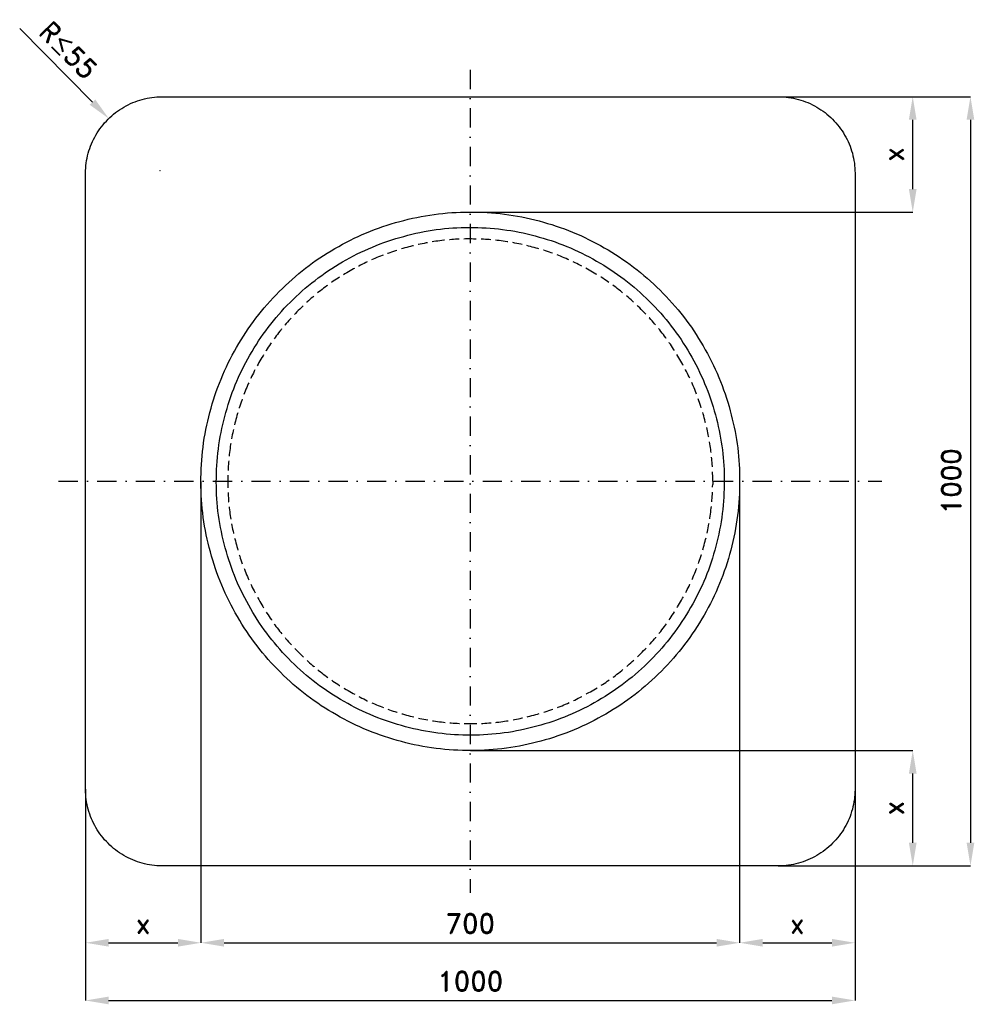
# Model space of a CAD drawing. Header units: millimetres. Extents: x -86 to 1155, y -180 to 1100.
import ezdxf

# ---------------------------------------------------------------- set-up
doc = ezdxf.new("R2010")
doc.units = ezdxf.units.MM
doc.header["$LTSCALE"] = 5
doc.linetypes.add('ČERCHOVANÁX2', pattern=[2, 1, -0.5, 0, -0.5])
doc.linetypes.add('ČÁRKOVANÁX2', pattern=[1.5, 1, -0.5])
doc.layers.add('Kóty', color=2, linetype='Continuous')
doc.layers.add('Značka', color=7, linetype='Continuous')
doc.styles.get("Standard").update_dxf_attribs({"font": 'romand.shx', "height": 25})
doc.dimstyles.get("Standard").update_dxf_attribs({"dimtxt": 25, "dimasz": 30, "dimexe": 0.18, "dimexo": 0.0625, "dimgap": 12.5, "dimtad": 1, "dimdec": 0, "dimzin": 0, "dimdsep": 46, "dimtxsty": 'Standard', "dimcen": 0.09, "dimadec": 0, "dimazin": 0, "dimtfac": 1, "dimtdec": 0, "dimtofl": 0, "dimtmove": 0, "dimatfit": 3, "dimfxl": 1, "dimtolj": 1, "dimtzin": 0, "dimarcsym": 0})

# ---------------------------------------------------------------- blocks, each defined once
blk = doc.blocks.new('*D0')
at = {"layer": 'Defpoints', "color": 0, "transparency": 16777216}
for p in [(150, 500), (0, 100), (150, -100)]:
    blk.add_point(p, dxfattribs=at)
at = {"layer": 'Kóty', "color": 0, "lineweight": -2, "transparency": 16777216}
for p, q in [((150, 499.9), (150, -100.2)), ((0, 99.9), (0, -100.2)), ((30, -100), (120, -100))]:
    blk.add_line(p, q, dxfattribs=at)
at = {"layer": 'Kóty', "color": 0, "transparency": 16777216}
for points in [[(30, -95), (30, -105), (0, -100)], [(120, -95), (120, -105), (150, -100)]]:
    blk.add_solid(points, dxfattribs=at)
at = {"layer": 'Kóty', "color": 0, "transparency": 16777216, "insert": (75, -75), "char_height": 25, "attachment_point": 5}
blk.add_mtext('\\A1;x', dxfattribs=at)
blk = doc.blocks.new('*D1')
at = {"layer": 'Defpoints', "color": 0, "transparency": 16777216}
for p in [(850, 500), (1000, 100), (1000, -100)]:
    blk.add_point(p, dxfattribs=at)
at = {"layer": 'Kóty', "color": 0, "lineweight": -2, "transparency": 16777216}
for p, q in [((850, 499.9), (850, -100.2)), ((1000, 99.9), (1000, -100.2)), ((880, -100), (970, -100))]:
    blk.add_line(p, q, dxfattribs=at)
at = {"layer": 'Kóty', "color": 0, "transparency": 16777216}
for points in [[(880, -95), (880, -105), (850, -100)], [(970, -95), (970, -105), (1000, -100)]]:
    blk.add_solid(points, dxfattribs=at)
at = {"layer": 'Kóty', "color": 0, "transparency": 16777216, "insert": (925, -75), "char_height": 25, "attachment_point": 5}
blk.add_mtext('\\A1;x', dxfattribs=at)
blk = doc.blocks.new('*D2')
at = {"layer": 'Defpoints', "color": 0, "transparency": 16777216}
for p in [(500, 150), (1075, 150), (900, 0)]:
    blk.add_point(p, dxfattribs=at)
at = {"layer": 'Kóty', "color": 0, "lineweight": -2, "transparency": 16777216}
for p, q in [((500.1, 150), (1075.2, 150)), ((1075, 30), (1075, 120)), ((900.1, 0), (1075.2, 0))]:
    blk.add_line(p, q, dxfattribs=at)
at = {"layer": 'Kóty', "color": 0, "transparency": 16777216}
for points in [[(1070, 120), (1080, 120), (1075, 150)], [(1070, 30), (1080, 30), (1075, 0)]]:
    blk.add_solid(points, dxfattribs=at)
at = {"layer": 'Kóty', "color": 0, "transparency": 16777216, "insert": (1050, 75), "char_height": 25, "attachment_point": 5, "rotation": 90}
blk.add_mtext('\\A1;x', dxfattribs=at)
blk = doc.blocks.new('*D3')
at = {"layer": 'Defpoints', "color": 0, "transparency": 16777216}
for p in [(900, 1000), (1075, 1000), (500, 850)]:
    blk.add_point(p, dxfattribs=at)
at = {"layer": 'Kóty', "color": 0, "lineweight": -2, "transparency": 16777216}
for p, q in [((900.1, 1000), (1075.2, 1000)), ((1075, 880), (1075, 970)), ((500.1, 850), (1075.2, 850))]:
    blk.add_line(p, q, dxfattribs=at)
at = {"layer": 'Kóty', "color": 0, "transparency": 16777216}
for points in [[(1070, 970), (1080, 970), (1075, 1000)], [(1070, 880), (1080, 880), (1075, 850)]]:
    blk.add_solid(points, dxfattribs=at)
at = {"layer": 'Kóty', "color": 0, "transparency": 16777216, "insert": (1050, 925), "char_height": 25, "attachment_point": 5, "rotation": 90}
blk.add_mtext('\\A1;x', dxfattribs=at)
blk = doc.blocks.new('*D4')
at = {"layer": 'Defpoints', "color": 0, "transparency": 16777216}
for p in [(900, 1000), (900, 0), (1150, 0)]:
    blk.add_point(p, dxfattribs=at)
at = {"layer": 'Kóty', "color": 0, "lineweight": -2, "transparency": 16777216}
for p, q in [((900.1, 1000), (1150.2, 1000)), ((1150, 970), (1150, 30)), ((900.1, 0), (1150.2, 0))]:
    blk.add_line(p, q, dxfattribs=at)
at = {"layer": 'Kóty', "color": 0, "transparency": 16777216}
for points in [[(1145, 970), (1155, 970), (1150, 1000)], [(1145, 30), (1155, 30), (1150, 0)]]:
    blk.add_solid(points, dxfattribs=at)
at = {"layer": 'Kóty', "color": 0, "transparency": 16777216, "insert": (1125, 500), "char_height": 25, "attachment_point": 5, "rotation": 90}
blk.add_mtext('\\A1;1000', dxfattribs=at)
blk = doc.blocks.new('*D5')
at = {"layer": 'Defpoints', "color": 0, "transparency": 16777216}
for p in [(150, 499.9), (850, 500), (850, -100)]:
    blk.add_point(p, dxfattribs=at)
at = {"layer": 'Kóty', "color": 0, "lineweight": -2, "transparency": 16777216}
for p, q in [((150, 499.9), (150, -100.2)), ((850, 499.9), (850, -100.2)), ((180, -100), (820, -100))]:
    blk.add_line(p, q, dxfattribs=at)
at = {"layer": 'Kóty', "color": 0, "transparency": 16777216}
for points in [[(180, -95), (180, -105), (150, -100)], [(820, -95), (820, -105), (850, -100)]]:
    blk.add_solid(points, dxfattribs=at)
at = {"layer": 'Kóty', "color": 0, "transparency": 16777216, "insert": (500, -75), "char_height": 25, "attachment_point": 5}
blk.add_mtext('\\A1;700', dxfattribs=at)
blk = doc.blocks.new('*D6')
at = {"layer": 'Defpoints', "color": 0, "transparency": 16777216}
for p in [(0, 100), (1000, 100), (1000, -175)]:
    blk.add_point(p, dxfattribs=at)
at = {"layer": 'Kóty', "color": 0, "lineweight": -2, "transparency": 16777216}
for p, q in [((0, 99.9), (0, -175.2)), ((1000, 99.9), (1000, -175.2)), ((30, -175), (970, -175))]:
    blk.add_line(p, q, dxfattribs=at)
at = {"layer": 'Kóty', "color": 0, "transparency": 16777216}
for points in [[(30, -170), (30, -180), (0, -175)], [(970, -170), (970, -180), (1000, -175)]]:
    blk.add_solid(points, dxfattribs=at)
at = {"layer": 'Kóty', "color": 0, "transparency": 16777216, "insert": (500, -150), "char_height": 25, "attachment_point": 5}
blk.add_mtext('\\A1;1000', dxfattribs=at)

msp = doc.modelspace()

# ---------------------------------------------------------------- linework, layer by layer
at = {"layer": 'Kóty'}
for p, q in [((-85.6, 1088.7), (9.1, 992.9)), ((96.7, 904.2), (96.9, 904.2)), ((96.8, 904.1), (96.8, 904.3))]:
    msp.add_line(p, q, dxfattribs=at)
msp.add_solid([(12.6, 996.4), (5.5, 989.4), (30.2, 971.6)], dxfattribs=at)
at = {"layer": 'Značka', "color": 6, "linetype": 'ČERCHOVANÁX2', "lineweight": 25, "ltscale": 5}
for p, q in [((500, 1035), (500, -35)), ((-35, 500), (1035, 500))]:
    msp.add_line(p, q, dxfattribs=at)
at = {"layer": 'Značka', "color": 5}
for points in [[(100, 0), (99.6, 0), (99.2, 0, -0.03218), (86.3, 0.9, -0.035443), (73.6, 3.5, -0.036267), (61.3, 7.7, -0.03442), (49.8, 13.5, -0.033722), (39, 20.7, -0.034085), (29.3, 29.3, -0.034209), (20.7, 39, -0.034229), (13.5, 49.8, -0.034044), (7.7, 61.3, -0.033412), (3.5, 73.6, -0.034127), (0.9, 86.3, -0.036745), (0, 99.2), (0, 99.6), (0, 100), (0, 900), (0, 900.4), (0, 900.8, -0.03218), (0.9, 913.7, -0.035443), (3.5, 926.4, -0.036267), (7.7, 938.7, -0.034422), (13.5, 950.2, -0.033722), (20.7, 961, -0.034087), (29.3, 970.7, -0.034208), (39, 979.3, -0.034231), (49.8, 986.5, -0.034039), (61.3, 992.3, -0.033412), (73.6, 996.5, -0.034124), (86.3, 999.1, -0.036741), (99.2, 1000), (99.6, 1000), (100, 1000), (900, 1000), (900.4, 1000), (900.8, 1000, -0.032179), (913.7, 999.1, -0.035442), (926.4, 996.5, -0.036264), (938.7, 992.3, -0.034416), (950.2, 986.5, -0.033719), (961, 979.3, -0.034088), (970.7, 970.7, -0.034205), (979.3, 961, -0.034231), (986.5, 950.2, -0.034041), (992.3, 938.7, -0.033413), (996.5, 926.4, -0.034124), (999.1, 913.7, -0.036741), (1000, 900.8), (1000, 900.4), (1000, 900), (1000, 100), (1000, 99.6), (1000, 99.2, -0.032179), (999.1, 86.3, -0.035442), (996.5, 73.6, -0.036264), (992.3, 61.3, -0.034415), (986.5, 49.8, -0.033719), (979.3, 39, -0.034086), (970.7, 29.3, -0.034205), (961, 20.7, -0.03423), (950.2, 13.5, -0.034046), (938.7, 7.7, -0.033413), (926.4, 3.5, -0.034127), (913.7, 0.9, -0.036745), (900.8, 0), (900.4, 0), (900, 0), (100, 0)], [(850, 500), (850, 497.7), (850, 495.4, -0.032168), (846.5, 449.8, -0.035723), (836.9, 405, -0.036667), (821.8, 361.7, -0.034754), (800.8, 321, -0.034038), (775, 283.2, -0.034454), (744.2, 249.3, -0.03456), (709.5, 219.4, -0.034426), (671, 194.6, -0.03439), (629.7, 174.8, -0.034419), (586.2, 160.8, -0.034424), (541.2, 152.3, -0.034417), (495.4, 150, -0.034415), (449.8, 153.5, -0.034417), (405, 163.1, -0.034417), (361.8, 178.3, -0.034417), (321, 199.2, -0.034417), (283.2, 225, -0.034417), (249.3, 255.8, -0.034417), (219.4, 290.5, -0.034416), (194.6, 329, -0.034417), (174.8, 370.2, -0.034417), (160.8, 413.8, -0.034417), (152.3, 458.8, -0.034417), (150, 504.6, -0.034416), (153.5, 550.2, -0.034416), (163.1, 595, -0.034417), (178.3, 638.2, -0.034417), (199.2, 679, -0.034417), (225, 716.8, -0.034416), (255.8, 750.7, -0.034418), (290.5, 780.6, -0.034417), (329, 805.4, -0.034416), (370.2, 825.2, -0.034415), (413.8, 839.2, -0.034415), (458.8, 847.7, -0.034416), (504.6, 850, -0.034417), (550.2, 846.5, -0.034417), (595, 836.9, -0.034416), (638.2, 821.7, -0.034417), (679, 800.8, -0.034417), (716.8, 775, -0.034407), (750.7, 744.2, -0.034414), (780.6, 709.5, -0.034488), (805.4, 671, -0.034419), (825.2, 629.8, -0.034076), (839.2, 586.2, -0.032791), (847.5, 543.4, -0.034265), (850, 500)], [(830, 500), (830, 497.8), (830, 495.7, -0.032166), (826.7, 452.7, -0.035722), (817.6, 410.4, -0.036665), (803.4, 369.6, -0.034753), (783.6, 331.3, -0.034039), (759.2, 295.6, -0.034453), (730.3, 263.6, -0.03456), (697.5, 235.5, -0.034426), (661.2, 212.1, -0.03439), (622.3, 193.4, -0.034419), (581.2, 180.2, -0.034423), (538.8, 172.1, -0.034416), (495.7, 170, -0.034416), (452.6, 173.3, -0.034417), (410.4, 182.4, -0.034416), (369.7, 196.7, -0.034417), (331.3, 216.4, -0.034417), (295.6, 240.7, -0.034417), (263.6, 269.7, -0.034416), (235.5, 302.5, -0.034417), (212.1, 338.8, -0.034417), (193.4, 377.7, -0.034416), (180.2, 418.8, -0.034416), (172.1, 461.2, -0.034417), (170, 504.3, -0.034417), (173.3, 547.4, -0.034416), (182.4, 589.6, -0.034416), (196.7, 630.3, -0.034417), (216.4, 668.7, -0.034417), (240.7, 704.4, -0.034418), (269.7, 736.4, -0.034417), (302.5, 764.5, -0.034416), (338.8, 787.9, -0.034416), (377.7, 806.6, -0.034417), (418.8, 819.8, -0.034418), (461.2, 827.9, -0.034417), (504.3, 830, -0.034417), (547.4, 826.7, -0.034416), (589.6, 817.6, -0.034415), (630.3, 803.3, -0.034415), (668.7, 783.6, -0.034418), (704.4, 759.3, -0.034406), (736.4, 730.3, -0.034413), (764.5, 697.5, -0.034487), (787.9, 661.2, -0.034417), (806.6, 622.3, -0.034077), (819.8, 581.2, -0.032792), (827.7, 540.9, -0.034265), (830, 500)]]:
    msp.add_lwpolyline(points, format="xyb", dxfattribs=at)
at = {"layer": 'Značka', "color": 6, "linetype": 'ČÁRKOVANÁX2', "ltscale": 2.5}
msp.add_lwpolyline([(815, 500), (815, 497.9), (815, 495.9, -0.032166), (811.8, 454.8, -0.035723), (803.2, 414.5, -0.036664), (789.6, 375.6, -0.034752), (770.7, 338.9, -0.03404), (747.5, 304.9, -0.034454), (719.8, 274.4, -0.034562), (688.6, 247.5, -0.034427), (653.9, 225.2, -0.034389), (616.8, 207.3, -0.034418), (577.5, 194.7, -0.034423), (537, 187, -0.034417), (495.9, 185, -0.034416), (454.8, 188.1, -0.034417), (414.5, 196.8, -0.034417), (375.6, 210.5, -0.034417), (338.9, 229.3, -0.034417), (304.9, 252.5, -0.034417), (274.4, 280.2, -0.034417), (247.5, 311.4, -0.034417), (225.2, 346.1, -0.034417), (207.3, 383.2, -0.034417), (194.7, 422.5, -0.034416), (187, 463, -0.034416), (185, 504.1, -0.034417), (188.1, 545.2, -0.034416), (196.8, 585.5, -0.034417), (210.5, 624.4, -0.034417), (229.3, 661.1, -0.034418), (252.5, 695.1, -0.034417), (280.2, 725.6, -0.034417), (311.4, 752.5, -0.034418), (346.1, 774.8, -0.034417), (383.2, 792.7, -0.034417), (422.5, 805.3, -0.034417), (463, 813, -0.034415), (504.1, 815, -0.034418), (545.2, 811.9, -0.034418), (585.5, 803.2, -0.034416), (624.4, 789.5, -0.034419), (661.1, 770.7, -0.034418), (695.1, 747.5, -0.034405), (725.6, 719.8, -0.034413), (752.5, 688.6, -0.034487), (774.8, 653.9, -0.034418), (792.7, 616.8, -0.034076), (805.3, 577.5, -0.032791), (812.8, 539, -0.034265), (815, 500)], format="xyb", dxfattribs=at)

# ---------------------------------------------------------------- texts
at = {"layer": 'Kóty', "insert": (-22.4, 1060.5), "char_height": 25, "width": 97.683, "attachment_point": 5, "rotation": 314.6593}
msp.add_mtext('\\A1;R{\\A0;≤}55', dxfattribs=at)

# ---------------------------------------------------------------- dimensions: what is measured, and where the dimension line sits
at = {"layer": 'Kóty'}
for base, p1, p2, picture, middle in [((1075, 1000), (500, 850), (900, 1000), '*D3', (1050, 925)), ((1075, 150), (900, 0), (500, 150), '*D2', (1050, 75))]:
    dim = msp.add_linear_dim(base=base, p1=p1, p2=p2, angle=90, text='x', dimstyle='Standard', dxfattribs=at)
    dim.commit()
    dim.dimension.update_dxf_attribs({"geometry": picture, "text_midpoint": middle})
dim = msp.add_linear_dim(base=(1150, 0), p1=(900, 1000), p2=(900, 0), angle=90, dimstyle='Standard', dxfattribs=at)
dim.commit()
dim.dimension.update_dxf_attribs({"geometry": '*D4', "text_midpoint": (1125, 500)})
for base, p1, p2, picture, middle in [((150, -100), (0, 100), (150, 500), '*D0', (75, -100)), ((1000, -100), (850, 500), (1000, 100), '*D1', (925, -100))]:
    dim = msp.add_linear_dim(base=base, p1=p1, p2=p2, text='x', dimstyle='Standard', dxfattribs=at)
    dim.commit()
    dim.dimension.update_dxf_attribs({"geometry": picture, "text_midpoint": middle, "dimtype": 160})
for base, p1, p2, picture, middle in [((850, -100), (150, 499.9), (850, 500), '*D5', (500, -100)), ((1000, -175), (0, 100), (1000, 100), '*D6', (500, -175))]:
    dim = msp.add_linear_dim(base=base, p1=p1, p2=p2, dimstyle='Standard', dxfattribs=at)
    dim.commit()
    dim.dimension.update_dxf_attribs({"geometry": picture, "text_midpoint": middle, "dimtype": 160})

doc.saveas('drawing.dxf')
